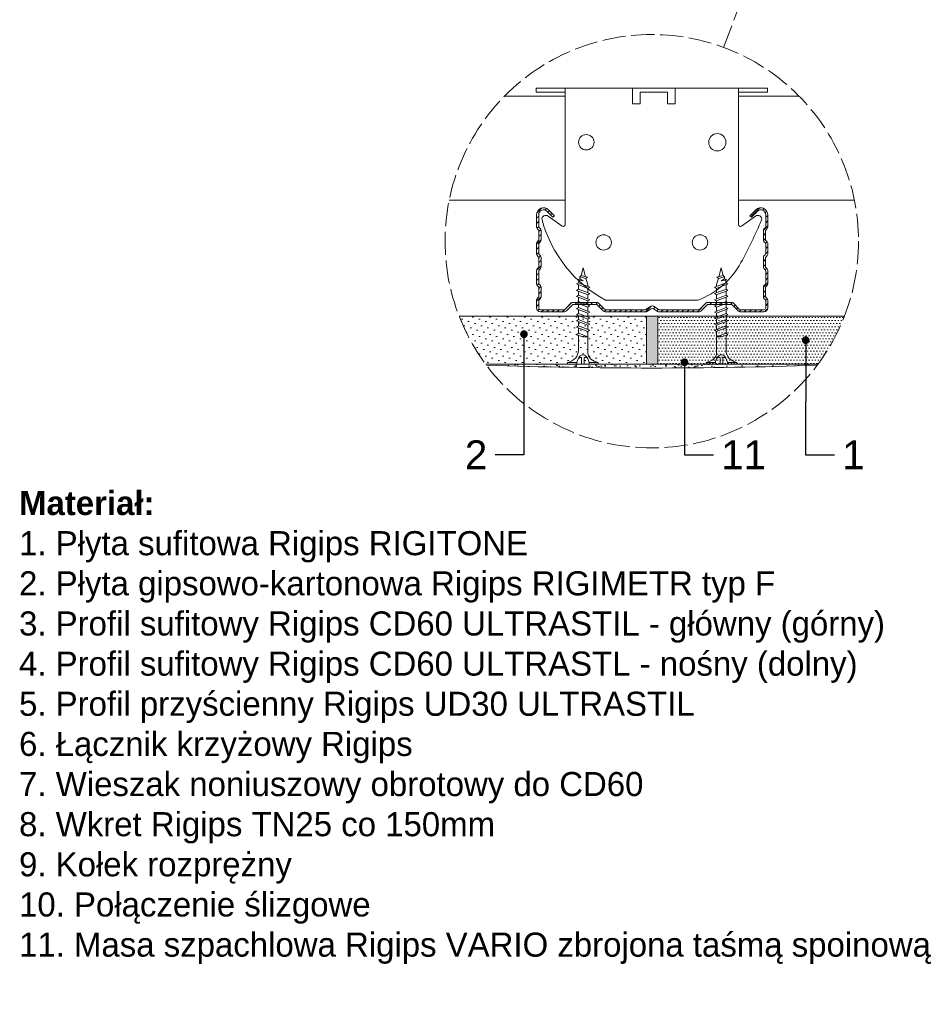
# Model space of a CAD drawing. Header units: millimetres. Extents: x -295 to 1938, y -1539 to -487.
# Tile 1 of 6: x -262 to 203, y -1538 to -1027. Entities that reach past the tile are written whole.
import ezdxf
from ezdxf import colors
from ezdxf.entities.mleader import LeaderData, LeaderLine
from ezdxf.math import Vec2, Vec3

# ---------------------------------------------------------------- set-up
doc = ezdxf.new("R2010")
doc.units = ezdxf.units.MM
doc.linetypes.add('ACAD_ISO02W100', pattern=[15, 12, -3])
doc.layers.get('0').update_dxf_attribs({"lineweight": 5})
for name, color, linetype, lineweight in [('_RIGIPS AKCESORIA', 7, 'Continuous', 5), ('_RIGIPS G-K', 7, 'Continuous', 9), ('_RIGIPS PROFIL', 7, 'Continuous', 9), ('_RIGIPS PŁYTA', 7, 'Continuous', 9), ('KRESKOWANIE', 7, 'Continuous', 9), ('PRZERYWANA', 7, 'ACAD_ISO02W100', 9)]:
    doc.layers.add(name, color=color, linetype=linetype, lineweight=lineweight)
doc.styles.get("Standard").update_dxf_attribs({"font": 'arial.ttf'})

# ---------------------------------------------------------------- blocks, each defined once
blk = doc.blocks.new('_Dot')
at = {"color": 0, "linetype": 'ByBlock', "lineweight": -2}
blk.add_line((-0.5, 0), (-1, 0), dxfattribs=at)
at = {"color": 0, "linetype": 'ByBlock', "const_width": 0.5}
blk.add_lwpolyline([(-0.25, 0, 1), (0.25, 0, 1)], format="xyb", close=True, dxfattribs=at)
blk = doc.blocks.new('TN 25')
at = {"layer": '_RIGIPS AKCESORIA'}
for p, q in [((0, -0.84), (0, 7.16)), ((0, 7.16), (0.46, 7.16)), ((0.46, 7.16), (0.46, 4.78)), ((0.46, 4.78), (0, 4.78)), ((0, 3.5), (1.77, 3.5)), ((0, 2.83), (1.77, 2.83)), ((1.77, 3.5), (1.77, 4.2)), ((1.77, 2.83), (1.77, 2.18)), ((3.02, 4.46), (8.47, 4.46)), ((7.12, 4.46), (7.12, 3.18)), ((8.03, 2.01), (7.12, 4.46)), ((7.12, 3.18), (7.65, 1.53)), ((8.47, 4.46), (8.79, 5)), ((9.61, 1.51), (8.47, 4.46)), ((8.79, 5), (9.93, 2.01)), ((9, 4.46), (10.1, 4.46)), ((10.1, 4.46), (10.41, 5)), ((11.23, 1.51), (10.1, 4.46)), ((10.41, 5), (11.56, 2.01)), ((10.62, 4.46), (11.67, 4.46)), ((11.67, 4.46), (11.99, 5)), ((12.81, 1.51), (11.67, 4.46)), ((11.99, 5), (13.14, 2.01)), ((12.2, 4.46), (13.21, 4.46)), ((13.21, 4.46), (13.52, 5)), ((14.34, 1.51), (13.21, 4.46)), ((13.52, 5), (14.67, 2.01)), ((13.73, 4.46), (14.8, 4.46)), ((14.8, 4.46), (15.12, 5)), ((15.94, 1.51), (14.8, 4.46)), ((15.12, 5), (16.26, 2.01)), ((15.33, 4.46), (16.42, 4.46)), ((16.42, 4.46), (16.73, 5)), ((17.55, 1.51), (16.42, 4.46)), ((16.73, 5), (17.88, 2.01)), ((16.94, 4.46), (17.99, 4.46)), ((17.99, 4.46), (18.31, 5)), ((19.13, 1.51), (17.99, 4.46)), ((18.31, 5), (19.45, 2.01)), ((18.52, 4.46), (19.68, 4.46)), ((19.68, 4.46), (20, 5)), ((20.82, 1.51), (19.68, 4.46)), ((20, 5), (21.14, 2.01)), ((20.21, 4.46), (20.7, 4.46)), ((20.7, 4.46), (22.28, 3.98)), ((21.85, 1.83), (21.67, 3.28)), ((21.67, 3.28), (22.14, 2.4)), ((22.28, 3.98), (22.56, 4.37)), ((22.7, 2.36), (22.28, 3.98)), ((22.56, 4.37), (23.03, 2.71)), ((23.03, 2.71), (22.7, 2.36)), ((22.71, 3.85), (25, 3.24)), ((25, 3.24), (23.03, 2.71)), ((0.46, 1.64), (0, 1.64)), ((0.46, -0.84), (0.46, 1.64)), ((7.49, 2.01), (3.55, 2.01)), ((7.65, 1.53), (8.03, 2.01)), ((9.41, 2.01), (8.03, 2.01)), ((9.93, 2.01), (9.61, 1.51)), ((11.04, 2.01), (9.93, 2.01)), ((11.56, 2.01), (11.23, 1.51)), ((12.61, 2.01), (11.56, 2.01)), ((13.14, 2.01), (12.81, 1.51)), ((14.15, 2.01), (13.14, 2.01)), ((14.67, 2.01), (14.34, 1.51)), ((15.74, 2.01), (14.67, 2.01)), ((16.26, 2.01), (15.94, 1.51)), ((17.36, 2.01), (16.26, 2.01)), ((17.88, 2.01), (17.55, 1.51)), ((18.93, 2.01), (17.88, 2.01)), ((19.45, 2.01), (19.13, 1.51)), ((19.45, 2.01), (20.62, 2.01)), ((21.14, 2.01), (20.82, 1.51)), ((21.14, 2.01), (21.81, 2.12)), ((22.14, 2.4), (21.85, 1.83)), ((22.7, 2.36), (22.14, 2.4)), ((0, -0.84), (0.46, -0.84))]:
    blk.add_line(p, q, dxfattribs=at)
for centre, major_axis, ratio, start_param, end_param in [((3.09, 7.67), (0.17, 3.2), 0.826134, 1.773653, 3.180586), ((-0.04, 0.9), (0, 3.93), 0.848176, -0.720942, -0.151112), ((1.66, 3.18), (0, 0.895), 0.848176, -1.552777, -0.720942), ((1.66, 3.18), (0, 0.895), 0.848176, 3.862535, 4.730408), ((3.37, -1.57), (0.28, 3.57), 0.832181, 0.035984, 1.430787), ((-2.73, 15.91), (0, 14.76), 0.848176, 3.399396, 3.475072), ((0.59, 4.62), (0, 2.81), 0.848176, 3.475072, 3.862535)]:
    blk.add_ellipse(centre, major_axis=major_axis, ratio=ratio, start_param=start_param, end_param=end_param, dxfattribs=at)
blk = doc.blocks.new('CD 60 ULTRASTIL')
h = blk.add_hatch()
h.set_pattern_fill('ANSI31', color=256, scale=0.3, style=0)
h.paths.add_polyline_path([(542.88, 684.5, -0.302776), (543.49, 684.5), (544.54, 683.79, 0.148069), (544.85, 683.7), (555.42, 683.7, 0.198912), (555.81, 683.86), (557.38, 685.44, -0.198912), (557.77, 685.6), (563.59, 685.6, -0.198912), (563.98, 685.44), (565.55, 683.86, 0.198912), (565.94, 683.7), (572.18, 683.7, 0.414214), (573.18, 684.7), (573.18, 686.74, 0.198912), (573.02, 687.12), (572.74, 687.4, -0.198912), (572.58, 687.79), (572.58, 689.87, -0.198912), (572.74, 690.26), (573.02, 690.54, 0.198912), (573.18, 690.93), (573.18, 694.47, 0.198912), (573.02, 694.86), (572.74, 695.14, -0.198912), (572.58, 695.53), (572.58, 697.61, -0.198912), (572.74, 698), (573.02, 698.28, 0.198912), (573.18, 698.67), (573.18, 701.47, 0.198912), (573.02, 701.86), (572.74, 702.14, -0.198912), (572.58, 702.53), (572.58, 704.61, -0.198912), (572.74, 705), (573.02, 705.28, 0.198912), (573.18, 705.67), (573.18, 708.9, 0.666128), (570.12, 710.18), (568.55, 708.63), (568.93, 708.24), (570.5, 709.79, -0.666128), (572.63, 708.9), (572.63, 705.9, -0.198912), (572.47, 705.51), (572.19, 705.23, 0.198912), (572.03, 704.84), (572.03, 702.3, 0.198912), (572.19, 701.91), (572.47, 701.63, -0.198912), (572.63, 701.25), (572.63, 698.9, -0.198912), (572.47, 698.51), (572.19, 698.23, 0.198912), (572.03, 697.84), (572.03, 695.3, 0.198912), (572.19, 694.91), (572.47, 694.63, -0.198912), (572.63, 694.25), (572.63, 691.16, -0.198912), (572.47, 690.77), (572.19, 690.49, 0.198912), (572.03, 690.1), (572.03, 687.56, 0.198912), (572.19, 687.17), (572.47, 686.9, -0.198912), (572.63, 686.51), (572.63, 684.7, -0.414214), (572.18, 684.25), (566.17, 684.25, -0.198912), (565.78, 684.41), (564.2, 685.99, 0.198912), (563.82, 686.15), (557.55, 686.15, 0.198912), (557.16, 685.99), (555.58, 684.41, -0.198912), (555.19, 684.25), (545.01, 684.25, -0.148069), (544.71, 684.34), (543.49, 685.16, 0.302776), (542.88, 685.16), (541.65, 684.34, -0.148069), (541.35, 684.25), (531.17, 684.25, -0.198912), (530.78, 684.41), (529.2, 685.99, 0.198912), (528.82, 686.15), (522.55, 686.15, 0.198912), (522.16, 685.99), (520.58, 684.41, -0.198912), (520.19, 684.25), (514.18, 684.25, -0.414214), (513.73, 684.7), (513.73, 686.51, -0.198912), (513.89, 686.9), (514.17, 687.17, 0.198912), (514.33, 687.56), (514.33, 690.1, 0.198912), (514.17, 690.49), (513.89, 690.77, -0.198912), (513.73, 691.16), (513.73, 694.25, -0.198912), (513.89, 694.63), (514.17, 694.91, 0.198912), (514.33, 695.3), (514.33, 697.84, 0.198912), (514.17, 698.23), (513.89, 698.51, -0.198912), (513.73, 698.9), (513.73, 701.25, -0.198912), (513.89, 701.63), (514.17, 701.91, 0.198912), (514.33, 702.3), (514.33, 704.84, 0.198912), (514.17, 705.23), (513.89, 705.51, -0.198912), (513.73, 705.9), (513.73, 708.9, -0.666128), (515.86, 709.79), (517.43, 708.24), (517.81, 708.63), (516.25, 710.18, 0.666128), (513.18, 708.9), (513.18, 705.67, 0.198912), (513.34, 705.28), (513.62, 705, -0.198912), (513.78, 704.61), (513.78, 702.53, -0.198912), (513.62, 702.14), (513.34, 701.86, 0.198912), (513.18, 701.47), (513.18, 698.67, 0.198912), (513.34, 698.28), (513.62, 698, -0.198912), (513.78, 697.61), (513.78, 695.53, -0.198912), (513.62, 695.14), (513.34, 694.86, 0.198912), (513.18, 694.47), (513.18, 690.93, 0.198912), (513.34, 690.54), (513.62, 690.26, -0.198912), (513.78, 689.87), (513.78, 687.79, -0.198912), (513.62, 687.4), (513.34, 687.12, 0.198912), (513.18, 686.74), (513.18, 684.7, 0.414214), (514.18, 683.7), (520.42, 683.7, 0.198912), (520.81, 683.86), (522.38, 685.44, -0.198912), (522.77, 685.6), (528.59, 685.6, -0.198912), (528.98, 685.44), (530.55, 683.86, 0.198912), (530.94, 683.7), (541.51, 683.7, 0.148069), (541.82, 683.79)])
for p, q in [((513.18, 708.9), (513.18, 705.67)), ((513.73, 708.9), (513.73, 705.9)), ((515.86, 709.79), (517.43, 708.24)), ((516.25, 710.18), (517.81, 708.63)), ((517.43, 708.24), (517.81, 708.63)), ((570.12, 710.18), (568.55, 708.63)), ((568.93, 708.24), (568.55, 708.63)), ((570.5, 709.79), (568.93, 708.24)), ((572.63, 708.9), (572.63, 705.9)), ((573.18, 708.9), (573.18, 705.67)), ((513.89, 705.51), (514.17, 705.23)), ((572.47, 705.51), (572.19, 705.23)), ((513.34, 705.28), (513.62, 705)), ((513.78, 704.61), (513.78, 702.53)), ((514.33, 704.84), (514.33, 702.3)), ((572.03, 704.84), (572.03, 702.3)), ((572.58, 704.61), (572.58, 702.53)), ((573.02, 705.28), (572.74, 705)), ((513.18, 698.67), (513.18, 701.47)), ((513.34, 701.86), (513.62, 702.14)), ((513.73, 698.9), (513.73, 701.25)), ((513.89, 701.63), (514.17, 701.91)), ((572.47, 701.63), (572.19, 701.91)), ((572.63, 698.9), (572.63, 701.25)), ((573.02, 701.86), (572.74, 702.14)), ((573.18, 698.67), (573.18, 701.47)), ((513.34, 698.28), (513.62, 698)), ((513.89, 698.51), (514.17, 698.23)), ((514.33, 697.84), (514.33, 695.3)), ((572.03, 697.84), (572.03, 695.3)), ((572.47, 698.51), (572.19, 698.23)), ((573.02, 698.28), (572.74, 698)), ((513.34, 694.86), (513.62, 695.14)), ((513.78, 697.61), (513.78, 695.53)), ((572.58, 697.61), (572.58, 695.53)), ((573.02, 694.86), (572.74, 695.14)), ((513.18, 694.47), (513.18, 690.93)), ((513.73, 694.25), (513.73, 691.16)), ((513.89, 694.63), (514.17, 694.91)), ((572.47, 694.63), (572.19, 694.91)), ((572.63, 694.25), (572.63, 691.16)), ((573.18, 694.47), (573.18, 690.93)), ((513.34, 690.54), (513.62, 690.26)), ((513.89, 690.77), (514.17, 690.49)), ((514.33, 690.1), (514.33, 687.56)), ((572.03, 690.1), (572.03, 687.56)), ((572.47, 690.77), (572.19, 690.49)), ((573.02, 690.54), (572.74, 690.26)), ((513.78, 689.87), (513.78, 687.79)), ((572.58, 689.87), (572.58, 687.79)), ((513.18, 686.74), (513.18, 684.7)), ((513.34, 687.12), (513.62, 687.4)), ((513.73, 686.51), (513.73, 684.7)), ((513.89, 686.9), (514.17, 687.17)), ((520.58, 684.41), (522.16, 685.99)), ((520.81, 683.86), (522.38, 685.44)), ((522.55, 686.15), (528.82, 686.15)), ((528.59, 685.6), (522.77, 685.6)), ((530.55, 683.86), (528.98, 685.44)), ((530.78, 684.41), (529.2, 685.99)), ((541.65, 684.34), (542.88, 685.16)), ((544.71, 684.34), (543.49, 685.16)), ((555.58, 684.41), (557.16, 685.99)), ((555.81, 683.86), (557.38, 685.44)), ((557.55, 686.15), (563.82, 686.15)), ((557.77, 685.6), (563.59, 685.6)), ((565.55, 683.86), (563.98, 685.44)), ((565.78, 684.41), (564.2, 685.99)), ((572.47, 686.9), (572.19, 687.17)), ((572.63, 686.51), (572.63, 684.7)), ((573.02, 687.12), (572.74, 687.4)), ((573.18, 686.74), (573.18, 684.7)), ((514.18, 684.25), (520.19, 684.25)), ((514.18, 683.7), (520.42, 683.7)), ((530.94, 683.7), (541.51, 683.7)), ((531.17, 684.25), (541.35, 684.25)), ((541.82, 683.79), (542.88, 684.5)), ((544.54, 683.79), (543.49, 684.5)), ((544.85, 683.7), (555.42, 683.7)), ((545.01, 684.25), (555.19, 684.25)), ((565.94, 683.7), (572.18, 683.7)), ((566.17, 684.25), (572.18, 684.25))]:
    blk.add_line(p, q)
for centre, radius, start, end in [((514.98, 708.9), 1.8, 45.3251, 180), ((571.38, 708.9), 1.8, 360, 134.6749), ((514.98, 708.9), 1.25, 45.3251, 180), ((571.38, 708.9), 1.25, 360, 134.6749), ((513.73, 705.67), 0.55, 180, 225), ((514.28, 705.9), 0.55, 180, 225), ((572.08, 705.9), 0.55, 315, 0), ((572.63, 705.67), 0.55, 315, 0), ((513.23, 704.61), 0.55, 0, 45), ((513.78, 704.84), 0.55, 0, 45), ((572.58, 704.84), 0.55, 135, 180), ((573.13, 704.61), 0.55, 135, 180), ((513.73, 701.47), 0.55, 135, 180), ((513.23, 702.53), 0.55, 315, 0), ((514.28, 701.25), 0.55, 135, 180), ((513.78, 702.3), 0.55, 315, 0), ((572.58, 702.3), 0.55, 180, 225), ((572.08, 701.25), 0.55, 0, 45), ((573.13, 702.53), 0.55, 180, 225), ((572.63, 701.47), 0.55, 0, 45), ((513.73, 698.67), 0.55, 180, 225), ((513.23, 697.61), 0.55, 360, 45), ((514.28, 698.9), 0.55, 180, 225), ((513.78, 697.84), 0.55, 0, 45), ((572.58, 697.84), 0.55, 135, 180), ((572.08, 698.9), 0.55, 315, 0), ((573.13, 697.61), 0.55, 135, 180), ((572.63, 698.67), 0.55, 315, 0), ((513.23, 695.53), 0.55, 315, 0), ((513.78, 695.3), 0.55, 315, 0), ((572.58, 695.3), 0.55, 180, 225), ((573.13, 695.53), 0.55, 180, 225), ((513.73, 694.47), 0.55, 135, 180), ((514.28, 694.25), 0.55, 135, 180), ((572.08, 694.25), 0.55, 0, 45), ((572.63, 694.47), 0.55, 0, 45), ((513.73, 690.93), 0.55, 180, 225), ((513.23, 689.87), 0.55, 0, 45), ((514.28, 691.16), 0.55, 180, 225), ((513.78, 690.1), 0.55, 360, 45), ((572.58, 690.1), 0.55, 135, 180), ((572.08, 691.16), 0.55, 315, 0), ((573.13, 689.87), 0.55, 135, 180), ((572.63, 690.93), 0.55, 315, 0), ((513.23, 687.79), 0.55, 315, 0), ((513.78, 687.56), 0.55, 315, 360), ((572.58, 687.56), 0.55, 180, 225), ((573.13, 687.79), 0.55, 180, 225), ((513.73, 686.74), 0.55, 135, 180), ((514.28, 686.51), 0.55, 135, 180), ((522.55, 685.6), 0.55, 90, 135), ((522.77, 685.05), 0.55, 90, 135), ((528.59, 685.05), 0.55, 45, 90), ((528.82, 685.6), 0.55, 45, 90), ((543.18, 684.7), 0.55, 56.3099, 123.6901), ((557.55, 685.6), 0.55, 90, 135), ((557.77, 685.05), 0.55, 90, 135), ((563.59, 685.05), 0.55, 45, 90), ((563.82, 685.6), 0.55, 45, 90), ((572.08, 686.51), 0.55, 360, 45), ((572.63, 686.74), 0.55, 360, 45), ((514.18, 684.7), 1, 180, 270), ((514.18, 684.7), 0.45, 180, 270), ((520.19, 684.8), 0.55, 270, 315), ((520.42, 684.25), 0.55, 270, 315), ((530.94, 684.25), 0.55, 225, 270), ((531.17, 684.8), 0.55, 225, 270), ((541.35, 684.8), 0.55, 270, 303.6901), ((541.51, 684.25), 0.55, 270, 303.6901), ((543.18, 684.04), 0.55, 56.3099, 123.6901), ((544.85, 684.25), 0.55, 236.3099, 270), ((545.01, 684.8), 0.55, 236.3099, 270), ((555.19, 684.8), 0.55, 270, 315), ((555.42, 684.25), 0.55, 270, 315), ((565.94, 684.25), 0.55, 225, 270), ((566.17, 684.8), 0.55, 225, 270), ((572.18, 684.7), 1, 270, 0), ((572.18, 684.7), 1, 270, 360), ((572.18, 684.7), 0.45, 270, 360)]:
    blk.add_arc(centre, radius, start, end)
blk = doc.blocks.new('Lacznik krzyzowy (widok2)')
at = {"layer": '_RIGIPS AKCESORIA'}
for p, q in [((94.8, 91.5, 218.36), (94.8, 90.5, 218.36)), ((94.8, 91.5, 218.36), (154.8, 91.5, 218.36)), ((94.8, 90.5, 218.36), (102.3, 90.5, 218.36)), ((102.3, 56.15, 218.36), (102.3, 91.5, 218.36)), ((119.8, 91.5, 218.36), (119.8, 87.5, 218.36)), ((130.8, 91.5, 218.36), (119.8, 91.5, 218.36)), ((121.8, 87.5, 218.36), (121.8, 90.5, 218.36)), ((121.8, 90.5, 218.36), (128.85, 90.5, 218.36)), ((128.85, 90.5, 218.36), (128.85, 87.5, 218.36)), ((130.85, 91.5, 218.36), (130.85, 87.5, 218.36)), ((147.3, 91.5, 218.36), (147.3, 56.15, 218.36)), ((154.8, 90.5, 218.36), (147.3, 90.5, 218.36)), ((154.8, 91.5, 218.36), (154.8, 90.5, 218.36)), ((119.8, 87.5, 218.36), (121.8, 87.5, 218.36)), ((128.85, 87.5, 218.36), (130.85, 87.5, 218.36)), ((97.87, 58.35, 218.36), (101.51, 55.74, 218.36)), ((148.09, 55.74, 218.36), (151.73, 58.35, 218.36)), ((136.8, 36.5, 218.36), (112.81, 36.5, 218.36))]:
    blk.add_line(p, q, dxfattribs=at)
for centre, radius in [((107.8, 77.5, 218.36), 2), ((141.8, 77.5, 218.36), 2.24), ((112.3, 51.5, 218.36), 2), ((137.3, 51.5, 218.36), 2)]:
    blk.add_circle(centre, radius, dxfattribs=at)
for centre, radius, start, end in [((97.29, 57.53, 218.36), 1, 122.1388, 189.8152), ((129.23, 66.45, 218.36), 34.16, 195.4351, 241.2658), ((97.29, 57.53, 218.36), 1, 54.4623, 122.1388), ((20.47, 114.78, 218.36), 144.71, 331.7398, 336.6225), ((152.32, 57.53, 218.36), 1, 350.1848, 125.5377), ((101.8, 56.15, 218.36), 0.5, 234.4623, 0), ((147.8, 56.15, 218.36), 0.5, 180, 305.5377), ((129.12, 56.49, 218.36), 21.41, 291.013, 331.4749)]:
    blk.add_arc(centre, radius, start, end, dxfattribs=at)

msp = doc.modelspace()

# ---------------------------------------------------------------- hatches: boundary and pattern name
at = {"layer": '_RIGIPS G-K'}
h = msp.add_hatch(dxfattribs=at)
h.set_pattern_fill('DOTS', color=256, scale=2, angle=45, style=0)
h.set_pattern_definition([(45, (-3519.7986, -472.216), (-1.122532, 3.367596), [0, -3.175])])
edge = h.paths.add_edge_path()
edge.add_arc((66.41, -1142.223), 107.296, 201.23816, 216.51178)
edge.add_line((-19.827, -1206.062), (63.611, -1206.062))
edge.add_line((63.611, -1206.062), (63.61, -1181.089))
edge.add_line((63.61, -1181.089), (-33.599, -1181.09))
h = msp.add_hatch(dxfattribs=at)
h.set_pattern_fill('DOTS', color=253, style=0)
h.set_pattern_definition([(0, (-3519.7986, -472.2161), (0.79375, 1.5875), [0, -1.5875])])
edge = h.paths.add_edge_path()
edge.add_arc((66.41, -1142.223), 107.296, 323.48822, 338.76333)
edge.add_line((166.42, -1181.088), (69.61, -1181.089))
edge.add_line((69.61, -1181.089), (69.611, -1206.062))
edge.add_line((69.611, -1206.062), (152.648, -1206.062))
at = {"layer": 'KRESKOWANIE'}
msp.add_hatch(color=256, dxfattribs=at).paths.add_polyline_path([(69.61, -1181.089), (63.61, -1181.089), (63.611, -1206.062), (69.611, -1206.062)])
h = msp.add_hatch(dxfattribs=at)
h.set_pattern_fill('AR-SAND', color=256, scale=0.1, style=0)
h.set_pattern_definition([(37.5, (-3519.7986, -472.216), (-0.160003, 4.8941324), [0, -3.8608, 0, -4.318, 0, -4.1275]), (7.5, (-3519.7986, -472.216), (4.495233, 7.168251), [0, -2.0828, 0, -3.4798, 0, -1.3335]), (327.5, (-3522.923, -472.216), (7.9099237, 0.014372), [0, -1.27, 0, -4.572, 0, -5.969]), (317.5, (-3522.923, -472.216), (7.635565, 2.229293), [0, -0.635, 0, -2.9972, 0, -3.429])])
edge = h.paths.add_edge_path()
edge.add_arc((66.41, -1142.223), 107.296, 323.13778, 323.48822)
edge.add_line((152.648, -1206.062), (-19.827, -1206.062))
edge.add_arc((66.41, -1142.223), 107.296, 216.51178, 216.86222)
edge.add_arc((66.41, 1292.938), 2501, 268.032968, 271.967032)

# ---------------------------------------------------------------- linework, layer by layer
at = {"layer": '_RIGIPS G-K'}
for p, q in [((166.42, -1181.088), (-33.599, -1181.09)), ((152.648, -1206.062), (-19.827, -1206.062))]:
    msp.add_line(p, q, dxfattribs=at)
at = {"layer": '_RIGIPS PROFIL'}
for p, q in [((21.41, -1066.872), (-9.975, -1066.872)), ((142.795, -1066.872), (111.41, -1066.872)), ((21.41, -1120.872), (-38.74, -1120.872)), ((171.56, -1120.872), (111.41, -1120.872))]:
    msp.add_line(p, q, dxfattribs=at)
at = {"layer": '_RIGIPS PŁYTA'}
for p, q in [((63.61, -1181.089), (63.611, -1206.062)), ((69.61, -1181.089), (69.611, -1206.062))]:
    msp.add_line(p, q, dxfattribs=at)
msp.add_arc((66.41, 1292.938), 2501, 268.032968, 271.967032, dxfattribs=at)
at = {"layer": 'PRZERYWANA'}
msp.add_line((103.691, -1041.612), (148.924, -919.537), dxfattribs=at)
msp.add_circle((66.41, -1142.223), 107.296, dxfattribs=at)

# ---------------------------------------------------------------- block references
at = {"xscale": 2, "yscale": 2, "zscale": 2}
msp.add_blockref('CD 60 ULTRASTIL', (-1019.751, -2546.266), dxfattribs=at)
at = {"layer": '_RIGIPS AKCESORIA', "yscale": 2, "zscale": 2}
for p, xscale, rotation in [((24.276, -1206.062), -2, 270), ((108.946, -1206.062), 2, 90.00000000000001)]:
    msp.add_blockref('TN 25', p, dxfattribs=dict(at, xscale=xscale, rotation=rotation))
at = {"layer": '_RIGIPS PROFIL', "xscale": 2, "yscale": 2, "zscale": 2}
msp.add_blockref('Lacznik krzyzowy (widok2)', (-183.192, -1245.87, -436.711), dxfattribs=at)

# ---------------------------------------------------------------- texts
at = {"layer": '_RIGIPS G-K', "insert": (-262.039, -1271.897), "char_height": 12.5, "attachment_point": 1}
msp.add_mtext_dynamic_manual_height_columns('{\\fArial|b1|i0|c238|p34;Materiał:\\P}1. Płyta sufitowa Rigips RIGITONE\\P2. Płyta gipsowo-kartonowa Rigips RIGIMETR typ F\\P3. Profil sufitowy Rigips CD60 ULTRASTIL - główny (górny)\\P4. Profil sufitowy Rigips CD60 ULTRASTL - nośny (dolny)\\P5. Profil przyścienny Rigips UD30 ULTRASTIL\\P6. Łącznik krzyżowy Rigips\\P7. Wieszak noniuszowy obrotowy do CD60\\P8. Wkret Rigips TN25 co 150mm\\P9. Kołek rozprężny\\P10. Połączenie ślizgowe\\P11. Masa szpachlowa Rigips VARIO zbrojona taśmą spoinową', width=497.0105, gutter_width=12.5, heights=[0], dxfattribs=at)

# ---------------------------------------------------------------- leaders
at = {"layer": '_RIGIPS G-K'}
ml = msp.add_multileader_mtext('Standard', dxfattribs=at)
ml.set_content('2', color=256)
ml.set_leader_properties()
ml.set_arrow_properties(name='DOT')
ml.build(insert=Vec2(0, 0))
ml.multileader.update_dxf_attribs({"dogleg_length": 15})
ctx = ml.context
ctx.base_point, ctx.char_height, ctx.landing_gap_size, ctx.plane_origin = Vec3(-32.91, -1253.108), 15, 4, Vec3(-41.121, -1122.499)
ctx.text_align_type = 2
notes = []
notes.append((ctx, [(1, (1, 1, 0), (0.025, -1253.108), (-1, 0), 15, [(0, [(0.056, -1190.488)], 0, [])])]))
ctx.mtext.insert, ctx.mtext.alignment, ctx.mtext.flow_direction = Vec3(-18.975, -1245.608), 3, 5
ml = msp.add_multileader_mtext('Standard', dxfattribs=at)
ml.set_content('1', color=256)
ml.set_leader_properties()
ml.set_arrow_properties(name='DOT')
ml.build(insert=Vec2(0, 0))
ml.multileader.update_dxf_attribs({"dogleg_length": 15})
ctx = ml.context
ctx.base_point, ctx.char_height, ctx.landing_gap_size, ctx.plane_origin = Vec3(161.266, -1253.108), 15, 4, Vec3(111.269, -1122.499)
notes.append((ctx, [(0, (1, 1, 0), (146.266, -1253.108), (1, 0), 15, [(0, [(146.293, -1193.626)], 0, [])])]))
ctx.mtext.insert, ctx.mtext.flow_direction = Vec3(165.266, -1245.608), 5
ml = msp.add_multileader_mtext('Standard', dxfattribs=at)
ml.set_content('11', color=256)
ml.set_leader_properties()
ml.set_arrow_properties(name='DOT')
ml.build(insert=Vec2(0, 0))
ml.multileader.update_dxf_attribs({"dogleg_length": 15})
ctx = ml.context
ctx.base_point, ctx.char_height, ctx.landing_gap_size, ctx.plane_origin = Vec3(98.392, -1253.108), 15, 4, Vec3(48.395, -1122.499)
notes.append((ctx, [(0, (1, 1, 0), (83.392, -1253.108), (1, 0), 15, [(0, [(83.419, -1205.067)], 0, [])])]))
ctx.mtext.insert, ctx.mtext.flow_direction = Vec3(102.392, -1245.608), 5
for ctx, leaders in notes:
    for number, flags, end, landing, length, lines in leaders:
        leader = LeaderData()
        leader.index, (leader.has_last_leader_line, leader.has_dogleg_vector, leader.attachment_direction) = number, flags
        leader.last_leader_point, leader.dogleg_vector, leader.dogleg_length = Vec3(end), Vec3(landing), length
        for number, points, colour, breaks in lines:
            line = LeaderLine()
            line.index, line.vertices, line.color, line.breaks = number, Vec3.list(points), colors.encode_raw_color(colour), breaks
            leader.lines.append(line)
        ctx.leaders.append(leader)

doc.saveas('drawing.dxf')
